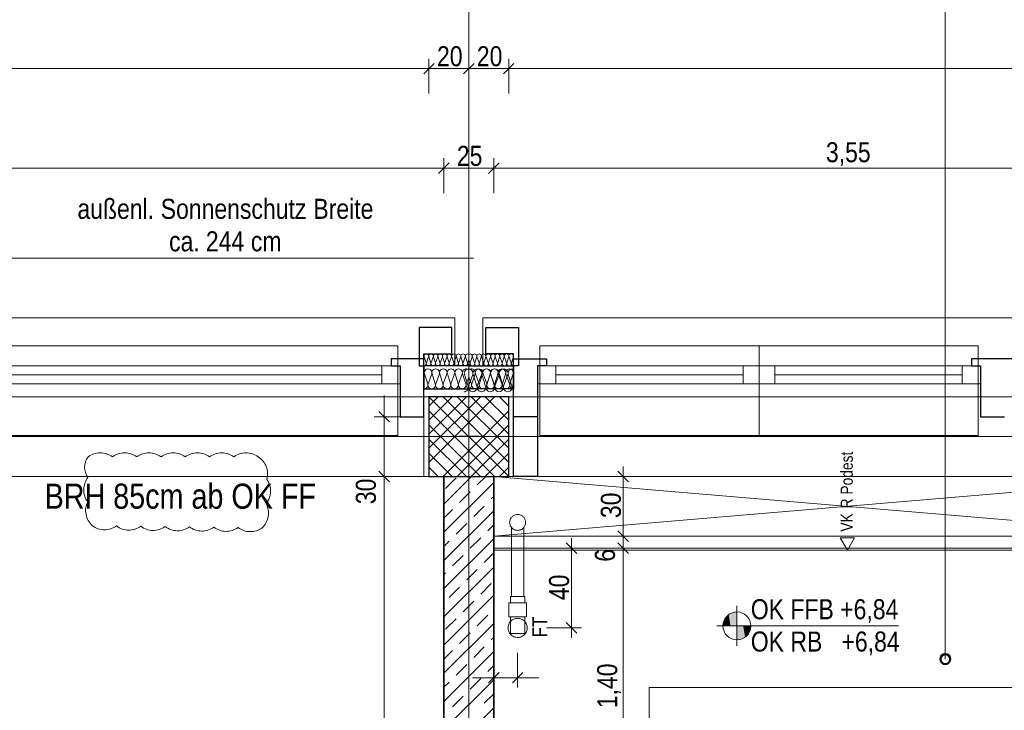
# Model space of a CAD drawing. Extents: x -420 to 300, y 62 to 1112.
# Tile 245 of 256: x -195 to -97, y 972 to 1041. Entities that reach past the tile are written whole.
import ezdxf
from ezdxf.lldxf.tags import DXFTag

# ---------------------------------------------------------------- set-up
doc = ezdxf.new("R2010")
doc.units = 0
doc.layers.get('0').update_dxf_attribs({"lineweight": 13})
for name, color, linetype, lineweight, true_color in [('30 -33 Aussenwände- 3 Aussenstützen', 7, 'Continuous', 50, 0x0000dd), ('30 -33 Aussenwände- 7 Fassade_ Elemente', 7, 'Continuous', 9, 0x00aacc), ('30 -34 Innenwände- 1 tragend', 7, 'Continuous', 13, 0xdd0806), ('30 -35 Decken- 1 Konstruktion-Träger- Stahlbeton', 7, 'Continuous', 13, 0x33aa00), ('30 -35 Decken- 2.1 Treppen Innen 2D', 7, 'Continuous', 9, 0x599559), ('40 -47 Nutzungspez. Anlagen -4 Feuerlöschanlagen', 7, 'Continuous', 9, 0xff7fff), ('70 -75 Raumstempel-2 Verweislinie', 3, 'Continuous', 9, 0x00ff00), ('70 -76 Bemaßung- 2 Allgemein', 9, 'Continuous', 5, 0x808080), ('70 -77 Revision- 2 Wolken', 7, 'Continuous', 18, 0x944cff)]:
    doc.layers.add(name, color=color, linetype=linetype, lineweight=lineweight, true_color=true_color)
for name, color, linetype, lineweight in [('30 -33 Aussenwände- 8 Sonnenschutz', 7, 'Continuous', 9), ('70 -71 Achsen- 1 Gebäudeachsen', 7, 'STRICHPUNKT2-A06CPUWML0', 18), ('70 -72 Beschriftung- 5 Höhenkoten-A06CPUWJL0', 7, 'Continuous', 15)]:
    doc.layers.add(name, color=color, linetype=linetype, lineweight=lineweight)
doc.styles.get("Standard").update_dxf_attribs({"font": 'ARIALN.TTF'})
tags = doc.linetypes.add('grob-A06CPUWHL0', pattern=[14, 3, -8, 3]).pattern_tags.tags
tags[8:9] = [DXFTag(74, 4), DXFTag(75, 0), DXFTag(340, '0'), DXFTag(46, 0.0), DXFTag(50, 0.0), DXFTag(44, 0.0), DXFTag(45, 0.0)]
tags[6:7] = [DXFTag(74, 4), DXFTag(75, 0), DXFTag(340, '0'), DXFTag(46, 0.0), DXFTag(50, 0.0), DXFTag(44, 0.0), DXFTag(45, 0.0)]
tags[4:5] = [DXFTag(74, 4), DXFTag(75, 0), DXFTag(340, '0'), DXFTag(46, 0.0), DXFTag(50, 0.0), DXFTag(44, 0.0), DXFTag(45, 0.0)]
tags = doc.linetypes.add('STRICHPUNKT2-A06CPUWML0', pattern=[12.7, 6.35, -3.175, 0, -3.175]).pattern_tags.tags
tags[10:11] = [DXFTag(74, 4), DXFTag(75, 0), DXFTag(340, '0'), DXFTag(46, 0.0), DXFTag(50, 0.0), DXFTag(44, 0.0), DXFTag(45, 0.0)]
tags[8:9] = [DXFTag(74, 4), DXFTag(75, 0), DXFTag(340, '0'), DXFTag(46, 0.0), DXFTag(50, 0.0), DXFTag(44, 0.0), DXFTag(45, 0.0)]
tags[6:7] = [DXFTag(74, 4), DXFTag(75, 0), DXFTag(340, '0'), DXFTag(46, 0.0), DXFTag(50, 0.0), DXFTag(44, 0.0), DXFTag(45, 0.0)]
tags[4:5] = [DXFTag(74, 4), DXFTag(75, 0), DXFTag(340, '0'), DXFTag(46, 0.0), DXFTag(50, 0.0), DXFTag(44, 0.0), DXFTag(45, 0.0)]

# ---------------------------------------------------------------- blocks, each defined once
blk = doc.blocks.new('Referenz-A06CPUWNL0', base_point=(-395.238, 76.953))
at = {"layer": '30 -33 Aussenwände- 3 Aussenstützen', "color": 0, "lineweight": 9}
for p, q in [((-154.298, 1003.453), (-146.298, 995.453)), ((-147.712, 1003.453), (-154.298, 996.868)), ((-149.126, 1003.453), (-154.298, 998.282)), ((-150.54, 1003.453), (-154.298, 999.696)), ((-151.955, 1003.453), (-154.298, 1001.11)), ((-153.369, 1003.453), (-154.298, 1002.524)), ((-152.884, 1003.453), (-146.298, 996.868)), ((-151.469, 1003.453), (-146.298, 998.282)), ((-150.055, 1003.453), (-146.298, 999.696)), ((-148.641, 1003.453), (-146.298, 1001.11)), ((-147.227, 1003.453), (-146.298, 1002.524)), ((-154.298, 1002.039), (-147.712, 995.453)), ((-146.298, 1002.039), (-152.884, 995.453)), ((-154.298, 1000.625), (-149.126, 995.453)), ((-146.298, 1000.625), (-151.469, 995.453)), ((-150.298, 1000.453), (-150.298, 998.453)), ((-151.298, 999.453), (-149.298, 999.453)), ((-154.298, 999.211), (-150.54, 995.453)), ((-146.298, 999.211), (-150.055, 995.453)), ((-154.298, 997.797), (-151.955, 995.453)), ((-146.298, 997.797), (-148.641, 995.453)), ((-154.298, 996.382), (-153.369, 995.453)), ((-146.298, 996.382), (-147.227, 995.453))]:
    blk.add_line(p, q, dxfattribs=at)
at = {"layer": '30 -33 Aussenwände- 3 Aussenstützen', "color": 0, "linetype": 'Continuous', "lineweight": 25, "ltscale": 0.25}
for p, q in [((-146.298, 1003.453), (-154.298, 1003.453)), ((-154.298, 1003.453), (-154.298, 995.453)), ((-146.298, 995.453), (-146.298, 1003.453)), ((-154.298, 995.453), (-146.298, 995.453))]:
    blk.add_line(p, q, dxfattribs=at)
at = {"layer": '30 -33 Aussenwände- 7 Fassade_ Elemente', "color": 0, "linetype": 'Continuous', "ltscale": 0.13}
for p, q in [((-151.698, 1011.393), (-300.898, 1011.393)), ((-151.698, 1006.553), (-151.698, 1011.393)), ((0.302, 1011.393), (-148.898, 1011.393)), ((-148.898, 1011.393), (-148.898, 1006.553)), ((-154.576, 1006.854), (-154.768, 1007.454)), ((-154.331, 1007.453), (-154.553, 1006.854)), ((-154.116, 1006.853), (-154.309, 1007.453)), ((-153.871, 1007.453), (-154.094, 1006.853)), ((-153.657, 1006.853), (-153.849, 1007.453)), ((-153.412, 1007.453), (-153.634, 1006.853)), ((-153.197, 1006.852), (-153.389, 1007.453)), ((-152.952, 1007.452), (-153.174, 1006.852)), ((-152.737, 1006.852), (-152.93, 1007.452)), ((-152.493, 1007.452), (-152.715, 1006.852)), ((-152.278, 1006.852), (-152.47, 1007.452)), ((-152.033, 1007.452), (-152.255, 1006.852)), ((-151.818, 1006.851), (-152.01, 1007.452)), ((-151.573, 1007.451), (-151.796, 1006.851)), ((-151.358, 1006.851), (-151.551, 1007.451)), ((-151.114, 1007.451), (-151.336, 1006.851)), ((-150.899, 1006.851), (-151.091, 1007.451)), ((-150.654, 1007.451), (-150.876, 1006.851)), ((-150.439, 1006.85), (-150.632, 1007.451)), ((-150.156, 1006.85), (-149.964, 1007.451)), ((-149.941, 1007.451), (-149.719, 1006.851)), ((-149.697, 1006.851), (-149.504, 1007.451)), ((-149.482, 1007.451), (-149.259, 1006.851)), ((-149.237, 1006.851), (-149.045, 1007.451)), ((-149.022, 1007.451), (-148.8, 1006.851)), ((-148.777, 1006.851), (-148.585, 1007.452)), ((-148.562, 1007.452), (-148.34, 1006.852)), ((-148.318, 1006.852), (-148.125, 1007.452)), ((-148.103, 1007.452), (-147.881, 1006.852)), ((-147.858, 1006.852), (-147.666, 1007.452)), ((-147.643, 1007.452), (-147.421, 1006.852)), ((-147.398, 1006.852), (-147.206, 1007.453)), ((-147.184, 1007.453), (-146.961, 1006.853)), ((-146.939, 1006.853), (-146.746, 1007.453)), ((-146.724, 1007.453), (-146.502, 1006.853)), ((-146.479, 1006.853), (-146.287, 1007.453)), ((-146.264, 1007.453), (-146.042, 1006.854)), ((-146.02, 1006.854), (-145.827, 1007.454)), ((-201.664, 1006.553), (-157.198, 1006.553)), ((-157.198, 1006.553), (-157.198, 1004.753)), ((-154.798, 995.453), (-154.798, 1006.553)), ((-154.798, 1006.553), (-151.698, 1006.553)), ((-150.417, 1006.85), (-150.297, 1007.172)), ((-150.179, 1006.85), (-150.298, 1007.172)), ((-148.898, 1006.553), (-145.798, 1006.553)), ((-145.798, 1006.553), (-145.798, 995.453)), ((-143.398, 1006.553), (-121.164, 1006.553)), ((-143.398, 1004.753), (-143.398, 1006.553)), ((-121.164, 1006.553), (-98.931, 1006.553)), ((-121.164, 1004.753), (-121.164, 1006.553)), ((-98.931, 1006.553), (-98.931, 1004.753)), ((-154.428, 1004.753), (-154.75, 1005.753)), ((-154.021, 1005.753), (-154.391, 1004.753)), ((-153.662, 1004.753), (-153.983, 1005.753)), ((-153.255, 1005.753), (-153.625, 1004.753)), ((-152.896, 1004.753), (-153.217, 1005.753)), ((-152.489, 1005.753), (-152.859, 1004.753)), ((-152.13, 1004.753), (-152.451, 1005.753)), ((-151.723, 1005.753), (-152.092, 1004.753)), ((-151.364, 1004.753), (-151.685, 1005.753)), ((-150.957, 1005.753), (-151.326, 1004.753)), ((-150.598, 1004.753), (-150.919, 1005.753)), ((-150.373, 1004.528), (-150.742, 1005.678)), ((-150.56, 1004.753), (-150.298, 1005.464)), ((-149.904, 1005.678), (-150.33, 1004.528)), ((-150.035, 1004.753), (-150.298, 1005.464)), ((-149.998, 1004.753), (-149.676, 1005.753)), ((-149.492, 1004.528), (-149.861, 1005.678)), ((-149.639, 1005.753), (-149.269, 1004.753)), ((-149.023, 1005.678), (-149.449, 1004.528)), ((-149.232, 1004.753), (-148.91, 1005.753)), ((-148.611, 1004.528), (-148.98, 1005.678)), ((-148.873, 1005.753), (-148.503, 1004.753)), ((-148.143, 1005.678), (-148.568, 1004.528)), ((-148.465, 1004.753), (-148.144, 1005.753)), ((-148.107, 1005.753), (-147.737, 1004.753)), ((-147.73, 1004.528), (-148.099, 1005.678)), ((-147.699, 1004.753), (-147.378, 1005.753)), ((-147.262, 1005.678), (-147.687, 1004.528)), ((-147.341, 1005.753), (-146.971, 1004.753)), ((-146.849, 1004.528), (-147.218, 1005.678)), ((-146.933, 1004.753), (-146.612, 1005.753)), ((-146.381, 1005.678), (-146.806, 1004.528)), ((-146.575, 1005.753), (-146.205, 1004.753)), ((-145.968, 1004.528), (-146.337, 1005.678)), ((-146.167, 1004.753), (-145.846, 1005.753)), ((-157.198, 1004.753), (-201.664, 1004.753)), ((-145.925, 1004.528), (-145.798, 1004.872)), ((-121.164, 1004.753), (-143.398, 1004.753)), ((-98.931, 1004.753), (-121.164, 1004.753)), ((-150.298, 1000.453), (-150.298, 998.453)), ((-150.298, 1000.453), (-150.298, 998.453)), ((-149.298, 999.453), (-151.298, 999.453)), ((-204.064, 995.453), (-154.798, 995.453)), ((-145.798, 995.453), (-2.798, 995.453))]:
    blk.add_line(p, q, dxfattribs=at)
at = {"layer": '30 -33 Aussenwände- 7 Fassade_ Elemente', "color": 0, "linetype": 'Continuous', "lineweight": 25, "ltscale": 0.25}
for p, q in [((-151.998, 1010.393), (-155.298, 1010.393)), ((-155.298, 1010.393), (-155.298, 1006.553)), ((-151.998, 1007.753), (-151.998, 1010.393)), ((-148.598, 1007.753), (-148.598, 1010.393)), ((-148.598, 1010.393), (-145.298, 1010.393)), ((-145.298, 1010.393), (-145.298, 1006.553)), ((-158.098, 1007.253), (-158.098, 1006.553)), ((-154.798, 1007.253), (-158.098, 1007.253)), ((-154.798, 1006.553), (-154.798, 1007.753)), ((-154.798, 1007.753), (-151.998, 1007.753)), ((-154.798, 1001.453), (-154.798, 1007.253)), ((-145.798, 1007.753), (-148.598, 1007.753)), ((-145.798, 1006.553), (-145.798, 1007.753)), ((-145.798, 1001.453), (-145.798, 1007.253)), ((-145.798, 1007.253), (-142.498, 1007.253)), ((-142.498, 1007.253), (-142.498, 1006.553)), ((-99.831, 1007.253), (-99.831, 1006.553)), ((-95.631, 1007.253), (-99.831, 1007.253)), ((-158.098, 1006.553), (-157.198, 1006.553)), ((-157.198, 1006.553), (-157.198, 1001.453)), ((-155.298, 1006.553), (-154.798, 1006.553)), ((-150.298, 1006.553), (-154.798, 1006.553)), ((-154.798, 1006.553), (-154.798, 1004.253)), ((-150.298, 1006.553), (-145.798, 1006.553)), ((-145.298, 1006.553), (-145.798, 1006.553)), ((-145.798, 1006.553), (-145.798, 1004.253)), ((-142.498, 1006.553), (-143.398, 1006.553)), ((-143.398, 1006.553), (-143.398, 1001.453)), ((-99.831, 1006.553), (-98.931, 1006.553)), ((-98.931, 1006.553), (-98.931, 1001.453)), ((-154.798, 1004.253), (-150.298, 1004.253)), ((-145.798, 1004.253), (-150.298, 1004.253)), ((-157.198, 1001.453), (-154.798, 1001.453)), ((-143.398, 1001.453), (-145.798, 1001.453)), ((-145.798, 995.453), (-145.798, 1001.453)), ((-143.398, 1001.453), (-143.398, 995.453)), ((-98.931, 1001.453), (-96.531, 1001.453)), ((-149.298, 999.453), (-151.298, 999.453)), ((-143.398, 995.453), (-145.798, 995.453))]:
    blk.add_line(p, q, dxfattribs=at)
at = {"layer": '30 -33 Aussenwände- 7 Fassade_ Elemente', "color": 0}
for p, q in [((-201.431, 1008.553), (-157.431, 1008.553)), ((-157.431, 1008.553), (-157.431, 1006.553)), ((-143.165, 1006.553), (-143.165, 1008.553)), ((-143.165, 1008.553), (-121.165, 1008.553)), ((-121.165, 1006.553), (-121.165, 1008.553)), ((-121.165, 1008.553), (-99.165, 1008.553)), ((-99.165, 1008.553), (-99.165, 1006.553)), ((-199.831, 1006.553), (-159.031, 1006.553)), ((-159.031, 1006.553), (-159.031, 1004.753)), ((-157.431, 1006.553), (-159.031, 1006.553)), ((-157.431, 1004.753), (-157.431, 1006.553)), ((-143.165, 1006.553), (-141.565, 1006.553)), ((-143.165, 1004.753), (-143.165, 1006.553)), ((-141.565, 1006.553), (-122.765, 1006.553)), ((-141.565, 1004.753), (-141.565, 1006.553)), ((-122.765, 1006.553), (-122.765, 1004.753)), ((-121.165, 1006.553), (-122.765, 1006.553)), ((-121.165, 1006.553), (-119.565, 1006.553)), ((-121.165, 1004.753), (-121.165, 1006.553)), ((-119.565, 1006.553), (-100.765, 1006.553)), ((-119.565, 1004.753), (-119.565, 1006.553)), ((-100.765, 1006.553), (-100.765, 1004.753)), ((-99.165, 1006.553), (-100.765, 1006.553)), ((-99.165, 1004.753), (-99.165, 1006.553)), ((-159.031, 1005.653), (-199.831, 1005.653)), ((-122.765, 1005.653), (-141.565, 1005.653)), ((-100.765, 1005.653), (-119.565, 1005.653)), ((-159.031, 1004.753), (-199.831, 1004.753)), ((-159.031, 1004.753), (-157.431, 1004.753)), ((-157.431, 999.553), (-157.431, 1004.753)), ((-143.165, 1004.753), (-143.165, 999.553)), ((-141.565, 1004.753), (-143.165, 1004.753)), ((-122.765, 1004.753), (-141.565, 1004.753)), ((-122.765, 1004.753), (-121.165, 1004.753)), ((-121.165, 1004.753), (-121.165, 999.553)), ((-119.565, 1004.753), (-121.165, 1004.753)), ((-100.765, 1004.753), (-119.565, 1004.753)), ((-100.765, 1004.753), (-99.165, 1004.753)), ((-99.165, 999.553), (-99.165, 1004.753)), ((-201.431, 999.553), (-157.431, 999.553)), ((-143.165, 999.553), (-121.165, 999.553)), ((-121.165, 999.553), (-99.165, 999.553))]:
    blk.add_line(p, q, dxfattribs=at)
at = {"layer": '30 -33 Aussenwände- 7 Fassade_ Elemente', "color": 0, "linetype": 'Continuous', "lineweight": 18, "ltscale": 0.18}
for p, q in [((-159.031, 1006.553), (-157.198, 1006.553)), ((-159.031, 1004.753), (-159.031, 1006.553)), ((-157.198, 1006.553), (-157.198, 1004.753)), ((-143.398, 1006.553), (-141.564, 1006.553)), ((-143.398, 1004.753), (-143.398, 1006.553)), ((-141.564, 1006.553), (-141.564, 1004.753)), ((-122.764, 1006.553), (-121.164, 1006.553)), ((-122.764, 1004.753), (-122.764, 1006.553)), ((-121.164, 1006.553), (-119.564, 1006.553)), ((-121.164, 1004.753), (-121.164, 1006.553)), ((-119.564, 1006.553), (-119.564, 1004.753)), ((-100.764, 1006.553), (-98.931, 1006.553)), ((-100.764, 1004.753), (-100.764, 1006.553)), ((-98.931, 1006.553), (-98.931, 1004.753)), ((-199.831, 1005.653), (-159.031, 1005.653)), ((-141.564, 1005.653), (-122.764, 1005.653)), ((-119.564, 1005.653), (-100.764, 1005.653)), ((-157.198, 1004.753), (-159.031, 1004.753)), ((-141.564, 1004.753), (-143.398, 1004.753)), ((-121.164, 1004.753), (-122.764, 1004.753)), ((-119.564, 1004.753), (-121.164, 1004.753)), ((-98.931, 1004.753), (-100.764, 1004.753))]:
    blk.add_line(p, q, dxfattribs=at)
at = {"layer": '30 -33 Aussenwände- 7 Fassade_ Elemente', "color": 0, "linetype": 'Continuous', "ltscale": 0.13}
for centre, major_axis, end_param in [((-154.55, 1007.524), (0.219, -0.071), 3.765224), ((-154.09, 1007.524), (0.219, -0.071), 3.765224), ((-153.63, 1007.523), (0.219, -0.071), 3.765224), ((-153.171, 1007.523), (0.219, -0.071), 3.765224), ((-152.711, 1007.523), (0.219, -0.071), 3.765224), ((-152.251, 1007.522), (0.219, -0.071), 3.765224), ((-151.792, 1007.522), (0.219, -0.071), 3.765224), ((-151.332, 1007.522), (0.219, -0.071), 3.765224), ((-151.332, 1007.522), (-0.135, 0.186), 1.255075), ((-151.332, 1007.522), (0.135, 0.186), 1.255075), ((-151.332, 1007.522), (0.219, -0.071), 1.255075), ((-150.873, 1007.521), (0.219, -0.071), 3.765224), ((-150.873, 1007.521), (-0.135, 0.186), 1.255075), ((-150.873, 1007.521), (0.135, 0.186), 1.255075), ((-150.873, 1007.521), (0.219, -0.071), 1.255075), ((-150.413, 1007.521), (0.116, 0.198), 2.411197), ((-150.183, 1007.521), (0.219, -0.07), 2.411197), ((-149.723, 1007.521), (0.219, -0.07), 3.765224), ((-149.723, 1007.521), (-0.135, 0.186), 1.255075), ((-149.723, 1007.521), (0.135, 0.186), 1.255075), ((-149.723, 1007.521), (0.219, -0.07), 1.255075), ((-149.263, 1007.522), (0.219, -0.07), 3.765224), ((-149.263, 1007.522), (-0.135, 0.186), 1.255075), ((-149.263, 1007.522), (0.135, 0.186), 1.255075), ((-149.263, 1007.522), (0.219, -0.07), 1.255075), ((-148.804, 1007.522), (0.219, -0.07), 3.765224), ((-148.344, 1007.522), (0.219, -0.07), 3.765224), ((-147.884, 1007.523), (0.219, -0.07), 3.765224), ((-147.425, 1007.523), (0.219, -0.07), 3.765224), ((-146.965, 1007.523), (0.219, -0.07), 3.765224), ((-146.505, 1007.524), (0.219, -0.07), 3.765224), ((-146.046, 1007.524), (0.219, -0.07), 3.765224), ((-154.385, 1005.871), (0.364, -0.117), 3.765224), ((-154.795, 1006.783), (-0.003, -0.23), 1.896254), ((-154.335, 1006.783), (-0.219, 0.071), 3.764652), ((-153.875, 1006.783), (-0.219, 0.071), 3.764652), ((-153.619, 1005.871), (0.364, -0.117), 3.765224), ((-153.416, 1006.782), (-0.219, 0.071), 3.764652), ((-152.853, 1005.871), (0.364, -0.117), 3.765224), ((-152.956, 1006.782), (-0.219, 0.071), 3.764652), ((-152.496, 1006.782), (-0.219, 0.071), 3.764652), ((-152.087, 1005.871), (0.364, -0.117), 3.765224), ((-152.087, 1005.871), (0.225, 0.31), 1.255075), ((-152.037, 1006.781), (-0.219, 0.071), 3.764652), ((-151.577, 1006.781), (-0.219, 0.071), 3.764652), ((-151.577, 1006.781), (-0.219, 0.071), 1.254884), ((-151.321, 1005.871), (0.364, -0.117), 3.765224), ((-151.577, 1006.781), (-0.135, -0.186), 1.254884), ((-151.321, 1005.871), (0.225, 0.31), 1.255075), ((-151.577, 1006.781), (0.135, -0.186), 1.254884), ((-151.117, 1006.781), (-0.219, 0.071), 3.764652), ((-151.117, 1006.781), (-0.219, 0.071), 1.254884), ((-151.117, 1006.781), (-0.135, -0.186), 1.254884), ((-151.117, 1006.781), (0.135, -0.186), 1.254884), ((-150.555, 1005.871), (0.257, 0.283), 2.619647), ((-150.658, 1006.78), (-0.219, 0.071), 1.254884), ((-150.323, 1005.813), (0.419, -0.135), 3.765224), ((-150.658, 1006.78), (-0.135, -0.186), 1.254884), ((-150.658, 1006.78), (0.135, -0.186), 1.254884), ((-150.198, 1006.78), (-0.219, 0.071), 1.434048), ((-150.397, 1006.78), (0.1, -0.207), 1.434048), ((-150.04, 1005.871), (0.364, -0.117), 2.619647), ((-149.938, 1006.78), (-0.219, 0.07), 1.254884), ((-149.938, 1006.78), (-0.135, -0.186), 1.254884), ((-149.442, 1005.813), (0.419, -0.135), 3.765224), ((-149.938, 1006.78), (0.135, -0.186), 1.254884), ((-149.478, 1006.781), (-0.219, 0.07), 3.764652), ((-149.478, 1006.781), (-0.219, 0.07), 1.254884), ((-149.274, 1005.871), (0.364, -0.117), 3.765224), ((-149.478, 1006.781), (-0.135, -0.186), 1.254884), ((-149.274, 1005.871), (0.225, 0.31), 1.255075), ((-149.478, 1006.781), (0.135, -0.186), 1.254884), ((-149.018, 1006.781), (-0.219, 0.07), 3.764652), ((-149.018, 1006.781), (-0.219, 0.07), 1.254884), ((-149.018, 1006.781), (-0.135, -0.186), 1.254884), ((-148.561, 1005.813), (0.419, -0.135), 3.765224), ((-148.508, 1005.871), (0.364, -0.117), 3.765224), ((-149.018, 1006.781), (0.135, -0.186), 1.254884), ((-148.559, 1006.781), (-0.219, 0.07), 3.764652), ((-148.508, 1005.871), (0.225, 0.31), 1.255075), ((-148.099, 1006.782), (-0.219, 0.07), 3.764652), ((-147.68, 1005.813), (0.419, -0.135), 3.765224), ((-147.742, 1005.871), (0.364, -0.117), 3.765224), ((-147.68, 1005.813), (0.258, 0.356), 1.255075), ((-147.639, 1006.782), (-0.219, 0.07), 3.764652), ((-147.18, 1006.782), (-0.219, 0.07), 3.764652), ((-146.976, 1005.871), (0.364, -0.117), 3.765224), ((-146.8, 1005.813), (0.419, -0.135), 3.765224), ((-146.8, 1005.813), (0.258, 0.356), 1.255075), ((-146.72, 1006.783), (-0.219, 0.07), 3.764652), ((-146.21, 1005.871), (0.364, -0.117), 3.765224), ((-146.261, 1006.783), (-0.219, 0.07), 3.764652), ((-145.919, 1005.813), (0.121, 0.423), 2.160679), ((-145.801, 1006.783), (-0.219, 0.07), 1.896254), ((-152.087, 1005.871), (-0.225, 0.31), 1.255075), ((-152.087, 1005.871), (0.364, -0.117), 1.255075), ((-151.321, 1005.871), (-0.225, 0.31), 1.255075), ((-151.321, 1005.871), (0.364, -0.117), 1.255075), ((-149.274, 1005.871), (-0.225, 0.31), 1.255075), ((-149.274, 1005.871), (0.364, -0.117), 1.255075), ((-148.508, 1005.871), (-0.225, 0.31), 1.255075), ((-148.508, 1005.871), (0.364, -0.117), 1.255075), ((-147.68, 1005.813), (-0.258, 0.356), 1.255075), ((-147.68, 1005.813), (0.419, -0.135), 1.255075), ((-146.8, 1005.813), (-0.258, 0.356), 1.255075), ((-146.8, 1005.813), (0.419, -0.135), 1.255075), ((-154.792, 1004.636), (-0.005, -0.383), 1.896254), ((-154.026, 1004.636), (-0.364, 0.117), 3.764652), ((-153.26, 1004.636), (-0.364, 0.117), 3.764652), ((-152.494, 1004.636), (-0.364, 0.117), 3.764652), ((-152.494, 1004.636), (-0.364, 0.117), 1.254884), ((-152.494, 1004.636), (-0.225, -0.31), 1.254884), ((-152.494, 1004.636), (0.225, -0.31), 1.254884), ((-151.728, 1004.636), (-0.364, 0.117), 3.764652), ((-151.728, 1004.636), (-0.364, 0.117), 1.254884), ((-151.728, 1004.636), (-0.225, -0.31), 1.254884), ((-151.728, 1004.636), (0.225, -0.31), 1.254884), ((-150.962, 1004.636), (-0.364, 0.117), 1.254884), ((-150.962, 1004.636), (-0.225, -0.31), 1.254884), ((-150.792, 1004.394), (-0.006, -0.44), 1.896254), ((-150.962, 1004.636), (0.225, -0.31), 1.254884), ((-150.196, 1004.636), (-0.364, 0.117), 1.613483), ((-149.911, 1004.394), (-0.419, 0.135), 3.764652), ((-150.399, 1004.636), (0.102, -0.369), 1.613483), ((-149.633, 1004.636), (-0.364, 0.117), 1.254884), ((-149.633, 1004.636), (-0.225, -0.31), 1.254884), ((-149.03, 1004.394), (-0.419, 0.135), 3.764652), ((-149.633, 1004.636), (0.225, -0.31), 1.254884), ((-148.867, 1004.636), (-0.364, 0.117), 3.764652), ((-148.867, 1004.636), (-0.364, 0.117), 1.254884), ((-148.867, 1004.636), (-0.225, -0.31), 1.254884), ((-148.867, 1004.636), (0.225, -0.31), 1.254884), ((-148.149, 1004.394), (-0.419, 0.135), 3.764652), ((-148.149, 1004.394), (-0.419, 0.135), 1.254884), ((-148.101, 1004.636), (-0.364, 0.117), 3.764652), ((-148.101, 1004.636), (-0.364, 0.117), 1.254884), ((-148.101, 1004.636), (-0.225, -0.31), 1.254884), ((-148.149, 1004.394), (0.258, -0.356), 1.254884), ((-148.101, 1004.636), (0.225, -0.31), 1.254884), ((-147.335, 1004.636), (-0.364, 0.117), 3.764652), ((-147.268, 1004.394), (-0.419, 0.135), 3.764652), ((-147.268, 1004.394), (-0.419, 0.135), 1.254884), ((-147.268, 1004.394), (0.258, -0.356), 1.254884), ((-146.569, 1004.636), (-0.364, 0.117), 3.764652), ((-146.387, 1004.394), (-0.419, 0.135), 1.254884), ((-145.803, 1004.636), (-0.364, 0.117), 1.896254), ((-146.387, 1004.394), (0.258, -0.356), 1.254884), ((-145.506, 1004.394), (-0.419, 0.135), 1.157172), ((-148.149, 1004.394), (-0.258, -0.356), 1.254884), ((-147.268, 1004.394), (-0.258, -0.356), 1.254884), ((-146.387, 1004.394), (-0.258, -0.356), 1.254884)]:
    blk.add_ellipse(centre, major_axis=major_axis, ratio=1, start_param=0, end_param=end_param, dxfattribs=at)
at = {"layer": '30 -33 Aussenwände- 8 Sonnenschutz', "color": 0, "linetype": 'Continuous', "ltscale": 0.13}
blk.add_line((-149.818, 1017.36), (-196.818, 1017.36), dxfattribs=at)
at = {"layer": '30 -34 Innenwände- 1 tragend', "color": 0, "lineweight": 9}
for p, q in [((-152.798, 992.675), (-150.019, 995.453)), ((-152.798, 992.675), (-150.019, 995.453)), ((-149.453, 994.606), (-148.605, 995.453)), ((-149.453, 994.606), (-148.605, 995.453)), ((-152.798, 989.847), (-147.798, 994.847)), ((-152.798, 989.847), (-147.798, 994.847)), ((-152.635, 994.252), (-151.574, 995.313)), ((-152.635, 994.252), (-151.574, 995.313)), ((-151.221, 992.838), (-150.16, 993.899)), ((-151.221, 992.838), (-150.16, 993.899)), ((-148.039, 993.191), (-147.798, 993.432)), ((-148.039, 993.191), (-147.798, 993.432)), ((-149.806, 991.424), (-148.746, 992.484)), ((-149.806, 991.424), (-148.746, 992.484)), ((-152.798, 991.261), (-151.928, 992.131)), ((-152.798, 991.261), (-151.928, 992.131)), ((-152.798, 987.018), (-147.798, 992.018)), ((-152.798, 987.018), (-147.798, 992.018)), ((-151.574, 989.656), (-150.514, 990.717)), ((-151.574, 989.656), (-150.514, 990.717)), ((-148.392, 990.009), (-147.798, 990.604)), ((-148.392, 990.009), (-147.798, 990.604)), ((-152.798, 984.19), (-147.798, 989.19)), ((-152.798, 984.19), (-147.798, 989.19)), ((-152.798, 988.432), (-152.281, 988.949)), ((-152.798, 988.432), (-152.281, 988.949)), ((-150.16, 988.242), (-149.099, 989.302)), ((-150.16, 988.242), (-149.099, 989.302)), ((-151.928, 986.474), (-150.867, 987.535)), ((-151.928, 986.474), (-150.867, 987.535)), ((-148.746, 986.827), (-147.798, 987.776)), ((-148.746, 986.827), (-147.798, 987.776)), ((-152.798, 981.361), (-147.798, 986.361)), ((-152.798, 981.361), (-147.798, 986.361)), ((-152.798, 985.604), (-152.635, 985.767)), ((-152.798, 985.604), (-152.635, 985.767)), ((-150.514, 985.06), (-149.453, 986.12)), ((-150.514, 985.06), (-149.453, 986.12)), ((-149.099, 983.645), (-148.039, 984.706)), ((-149.099, 983.645), (-148.039, 984.706)), ((-152.798, 978.533), (-147.798, 983.533)), ((-152.798, 978.533), (-147.798, 983.533)), ((-152.281, 983.292), (-151.221, 984.353)), ((-152.281, 983.292), (-151.221, 984.353)), ((-150.867, 981.878), (-149.806, 982.938)), ((-150.867, 981.878), (-149.806, 982.938)), ((-149.453, 980.464), (-148.392, 981.524)), ((-149.453, 980.464), (-148.392, 981.524)), ((-152.798, 975.705), (-147.798, 980.705)), ((-152.798, 975.705), (-147.798, 980.705)), ((-152.635, 980.11), (-151.574, 981.171)), ((-152.635, 980.11), (-151.574, 981.171)), ((-151.221, 978.696), (-150.16, 979.756)), ((-151.221, 978.696), (-150.16, 979.756)), ((-148.039, 979.049), (-147.798, 979.29)), ((-148.039, 979.049), (-147.798, 979.29)), ((-152.798, 977.119), (-151.928, 977.989)), ((-152.798, 977.119), (-151.928, 977.989)), ((-152.798, 972.876), (-147.798, 977.876)), ((-152.798, 972.876), (-147.798, 977.876)), ((-149.806, 977.282), (-148.746, 978.342)), ((-149.806, 977.282), (-148.746, 978.342)), ((-151.574, 975.514), (-150.514, 976.574)), ((-151.574, 975.514), (-150.514, 976.574)), ((-148.392, 975.867), (-147.798, 976.462)), ((-148.392, 975.867), (-147.798, 976.462)), ((-152.798, 970.048), (-147.798, 975.048)), ((-152.798, 970.048), (-147.798, 975.048)), ((-152.798, 974.29), (-152.281, 974.807)), ((-152.798, 974.29), (-152.281, 974.807)), ((-150.16, 974.1), (-149.099, 975.16)), ((-150.16, 974.1), (-149.099, 975.16)), ((-148.746, 972.685), (-147.798, 973.633)), ((-148.746, 972.685), (-147.798, 973.633)), ((-151.928, 972.332), (-150.867, 973.392)), ((-151.928, 972.332), (-150.867, 973.392)), ((-152.798, 967.219), (-147.798, 972.219)), ((-152.798, 967.219), (-147.798, 972.219))]:
    blk.add_line(p, q, dxfattribs=at)
at = {"layer": '30 -34 Innenwände- 1 tragend', "color": 0, "lineweight": 35}
for p, q in [((-152.798, 995.453), (-152.798, 838.453)), ((-147.798, 995.453), (-147.798, 838.453))]:
    blk.add_line(p, q, dxfattribs=at)
at = {"layer": '30 -34 Innenwände- 1 tragend', "color": 0, "linetype": 'Continuous', "lineweight": -2, "ltscale": 0.13}
for p, q in [((-152.798, 995.453), (-152.798, 838.453)), ((-152.798, 995.453), (-147.798, 995.453)), ((-147.798, 995.453), (-147.798, 838.453))]:
    blk.add_line(p, q, dxfattribs=at)
at = {"layer": '30 -35 Decken- 1 Konstruktion-Träger- Stahlbeton', "color": 0, "linetype": 'grob-A06CPUWHL0', "lineweight": -2, "ltscale": 0.13}
for p, q in [((-2.298, 1003.453), (-298.298, 1003.453)), ((-2.298, 995.453), (-298.298, 995.453))]:
    blk.add_line(p, q, dxfattribs=at)
at = {"layer": '30 -35 Decken- 2.1 Treppen Innen 2D', "color": 0, "linetype": 'Continuous', "ltscale": 0.13}
for p, q in [((-147.798, 989.453), (-76.798, 995.453)), ((-76.798, 989.453), (-147.798, 995.453)), ((-147.798, 988.253), (-147.798, 989.453)), ((-147.798, 989.453), (-76.798, 989.453)), ((-113.01, 989.288), (-112.298, 988.053)), ((-111.585, 989.288), (-113.01, 989.288)), ((-112.298, 988.053), (-111.585, 989.288)), ((-76.798, 988.253), (-147.798, 988.253)), ((-76.798, 988.053), (-147.798, 988.053)), ((-147.798, 988.053), (-147.798, 960.453)), ((-92.398, 974.253), (-132.198, 974.253)), ((-132.198, 974.253), (-132.198, 887.853))]:
    blk.add_line(p, q, dxfattribs=at)
at = {"layer": '30 -35 Decken- 2.1 Treppen Innen 2D', "color": 0, "linetype": 'grob-A06CPUWHL0', "ltscale": 0.13}
for p, q in [((-76.798, 988.053), (-147.798, 988.053)), ((-147.798, 988.053), (-147.798, 957.653))]:
    blk.add_line(p, q, dxfattribs=at)
at = {"layer": '40 -47 Nutzungspez. Anlagen -4 Feuerlöschanlagen', "color": 0, "linetype": 'Continuous', "ltscale": 0.13}
for p, q in [((-146.016, 991.351), (-145.963, 991.409)), ((-145.963, 991.409), (-145.905, 991.462)), ((-145.905, 991.462), (-145.842, 991.509)), ((-145.842, 991.509), (-145.775, 991.549)), ((-145.775, 991.549), (-145.704, 991.583)), ((-145.704, 991.583), (-145.63, 991.609)), ((-145.63, 991.609), (-145.554, 991.628)), ((-145.554, 991.628), (-145.476, 991.64)), ((-145.476, 991.64), (-145.398, 991.643)), ((-145.398, 991.643), (-145.319, 991.64)), ((-145.319, 991.64), (-145.242, 991.628)), ((-145.242, 991.628), (-145.165, 991.609)), ((-145.165, 991.609), (-145.092, 991.583)), ((-145.092, 991.583), (-145.021, 991.549)), ((-145.021, 991.549), (-144.953, 991.509)), ((-144.953, 991.509), (-144.89, 991.462)), ((-144.89, 991.462), (-144.832, 991.409)), ((-144.832, 991.409), (-144.779, 991.351)), ((-146.198, 990.843), (-146.194, 990.922)), ((-146.194, 990.765), (-146.198, 990.843)), ((-146.194, 990.922), (-146.182, 990.999)), ((-146.182, 990.687), (-146.194, 990.765)), ((-146.182, 990.999), (-146.163, 991.076)), ((-146.163, 990.611), (-146.182, 990.687)), ((-146.163, 991.076), (-146.137, 991.15)), ((-146.137, 990.537), (-146.163, 990.611)), ((-146.137, 991.15), (-146.103, 991.221)), ((-146.103, 990.466), (-146.137, 990.537)), ((-146.103, 991.221), (-146.063, 991.288)), ((-146.063, 990.399), (-146.103, 990.466)), ((-146.063, 991.288), (-146.016, 991.351)), ((-146.016, 990.336), (-146.063, 990.399)), ((-144.779, 991.351), (-144.733, 991.288)), ((-144.733, 990.399), (-144.779, 990.336)), ((-144.733, 991.288), (-144.692, 991.221)), ((-144.692, 990.466), (-144.733, 990.399)), ((-144.692, 991.221), (-144.659, 991.15)), ((-144.659, 990.537), (-144.692, 990.466)), ((-144.659, 991.15), (-144.632, 991.076)), ((-144.632, 990.611), (-144.659, 990.537)), ((-144.632, 991.076), (-144.613, 990.999)), ((-144.613, 990.687), (-144.632, 990.611)), ((-144.613, 990.999), (-144.602, 990.922)), ((-144.602, 990.765), (-144.613, 990.687)), ((-144.602, 990.922), (-144.598, 990.843)), ((-144.598, 990.843), (-144.602, 990.765)), ((-145.963, 990.278), (-146.016, 990.336)), ((-146.005, 990.323), (-146.005, 983.407)), ((-145.905, 990.225), (-145.963, 990.278)), ((-145.842, 990.178), (-145.905, 990.225)), ((-145.775, 990.138), (-145.842, 990.178)), ((-145.704, 990.104), (-145.775, 990.138)), ((-145.63, 990.078), (-145.704, 990.104)), ((-145.554, 990.059), (-145.63, 990.078)), ((-145.476, 990.047), (-145.554, 990.059)), ((-145.398, 990.043), (-145.476, 990.047)), ((-145.319, 990.047), (-145.398, 990.043)), ((-145.242, 990.059), (-145.319, 990.047)), ((-145.165, 990.078), (-145.242, 990.059)), ((-145.092, 990.104), (-145.165, 990.078)), ((-145.021, 990.138), (-145.092, 990.104)), ((-144.953, 990.178), (-145.021, 990.138)), ((-144.89, 990.225), (-144.953, 990.178)), ((-144.832, 990.278), (-144.89, 990.225)), ((-144.779, 990.336), (-144.832, 990.278)), ((-144.791, 983.407), (-144.791, 990.323)), ((-146.288, 981.36), (-146.288, 982.763)), ((-146.288, 982.763), (-144.508, 982.763)), ((-146.116, 982.763), (-146.116, 983.407)), ((-146.116, 983.407), (-144.68, 983.407)), ((-144.68, 982.763), (-146.116, 982.763)), ((-146.005, 983.407), (-144.791, 983.407)), ((-144.68, 983.407), (-144.68, 982.763)), ((-144.508, 982.763), (-144.508, 981.36)), ((-146.342, 980.441), (-146.319, 980.533)), ((-146.319, 980.533), (-146.287, 980.622)), ((-144.508, 981.36), (-146.288, 981.36)), ((-146.287, 980.622), (-146.246, 980.707)), ((-146.246, 980.707), (-146.198, 980.788)), ((-146.198, 980.788), (-146.142, 980.864)), ((-146.142, 980.864), (-146.078, 980.934)), ((-146.116, 979.685), (-146.116, 981.36)), ((-146.116, 981.36), (-144.68, 981.36)), ((-146.078, 980.934), (-146.008, 980.997)), ((-146.008, 980.997), (-145.932, 981.054)), ((-145.932, 981.054), (-145.851, 981.102)), ((-145.851, 981.102), (-145.766, 981.142)), ((-145.766, 981.142), (-145.677, 981.174)), ((-145.677, 981.174), (-145.585, 981.197)), ((-145.585, 981.197), (-145.492, 981.211)), ((-145.492, 981.211), (-145.398, 981.216)), ((-145.398, 981.216), (-145.303, 981.211)), ((-145.303, 981.211), (-145.21, 981.197)), ((-145.21, 981.197), (-145.118, 981.174)), ((-145.118, 981.174), (-145.029, 981.142)), ((-145.029, 981.142), (-144.944, 981.102)), ((-144.944, 981.102), (-144.863, 981.054)), ((-144.863, 981.054), (-144.787, 980.997)), ((-144.787, 980.997), (-144.717, 980.934)), ((-144.717, 980.934), (-144.654, 980.864)), ((-144.68, 981.36), (-144.68, 979.685)), ((-144.654, 980.864), (-144.598, 980.788)), ((-144.598, 980.788), (-144.549, 980.707)), ((-144.549, 980.707), (-144.509, 980.622)), ((-144.509, 980.622), (-144.477, 980.533)), ((-144.477, 980.533), (-144.454, 980.441)), ((-146.36, 980.253), (-146.355, 980.348)), ((-146.355, 980.159), (-146.36, 980.253)), ((-146.355, 980.348), (-146.342, 980.441)), ((-146.342, 980.066), (-146.355, 980.159)), ((-146.319, 979.974), (-146.342, 980.066)), ((-146.287, 979.885), (-146.319, 979.974)), ((-146.246, 979.8), (-146.287, 979.885)), ((-146.198, 979.719), (-146.246, 979.8)), ((-146.142, 979.643), (-146.198, 979.719)), ((-146.078, 979.573), (-146.142, 979.643)), ((-144.68, 979.685), (-146.116, 979.685)), ((-146.008, 979.51), (-146.078, 979.573)), ((-144.717, 979.573), (-144.787, 979.51)), ((-144.654, 979.643), (-144.717, 979.573)), ((-144.598, 979.719), (-144.654, 979.643)), ((-144.549, 979.8), (-144.598, 979.719)), ((-144.509, 979.885), (-144.549, 979.8)), ((-144.477, 979.974), (-144.509, 979.885)), ((-144.454, 980.066), (-144.477, 979.974)), ((-144.454, 980.441), (-144.44, 980.348)), ((-144.44, 980.159), (-144.454, 980.066)), ((-144.44, 980.348), (-144.435, 980.253)), ((-144.435, 980.253), (-144.44, 980.159)), ((-145.932, 979.453), (-146.008, 979.51)), ((-145.851, 979.405), (-145.932, 979.453)), ((-145.766, 979.364), (-145.851, 979.405)), ((-145.677, 979.333), (-145.766, 979.364)), ((-145.585, 979.31), (-145.677, 979.333)), ((-145.492, 979.296), (-145.585, 979.31)), ((-145.398, 979.291), (-145.492, 979.296)), ((-145.303, 979.296), (-145.398, 979.291)), ((-145.21, 979.31), (-145.303, 979.296)), ((-145.118, 979.333), (-145.21, 979.31)), ((-145.029, 979.364), (-145.118, 979.333)), ((-144.944, 979.405), (-145.029, 979.364)), ((-144.863, 979.453), (-144.944, 979.405)), ((-144.787, 979.51), (-144.863, 979.453))]:
    blk.add_line(p, q, dxfattribs=at)
blk.add_ellipse((-145.398, 990.841), major_axis=(-0.607, -0.518), ratio=1, start_param=0, end_param=1.728588, dxfattribs=at)
at = {"layer": '70 -71 Achsen- 1 Gebäudeachsen', "color": 0, "linetype": 'STRICHPUNKT2-A06CPUWML0', "ltscale": 0.18}
for p, q in [((-150.298, 1084.393), (-150.298, 84.953)), ((-387.238, 999.453), (76.501, 999.453))]:
    blk.add_line(p, q, dxfattribs=at)
at = {"layer": '70 -72 Beschriftung- 5 Höhenkoten-A06CPUWJL0', "color": 0, "linetype": 'Continuous', "ltscale": 0.15}
for p, q in [((-123.39, 978.453), (-123.39, 982.453)), ((-123.39, 980.453), (-123.39, 981.853)), ((-123.39, 981.853), (-123.39, 980.453)), ((-125.39, 980.453), (-107.165, 980.453)), ((-124.79, 980.453), (-123.39, 980.453)), ((-123.39, 980.453), (-124.79, 980.453)), ((-121.99, 980.453), (-123.39, 980.453)), ((-123.39, 980.453), (-123.39, 979.053)), ((-123.39, 980.453), (-121.99, 980.453)), ((-123.39, 979.053), (-123.39, 980.453))]:
    blk.add_line(p, q, dxfattribs=at)
for major_axis in [(0, 1.4), (1.4, 0), (-1.4, 0), (0, -1.4)]:
    blk.add_ellipse((-123.39, 980.453), major_axis=major_axis, ratio=1, start_param=0, end_param=1.570796, dxfattribs=at)
at = {"layer": '70 -72 Beschriftung- 5 Höhenkoten-A06CPUWJL0', "color": 0, "lineweight": 0}
for points in [[(-124.212, 980.453), (-124.379, 981.443), (-124.212, 981.586)], [(-124.025, 980.453), (-124.212, 981.586), (-124.025, 981.701)], [(-124.212, 980.453), (-124.212, 981.586), (-124.025, 980.453)], [(-123.822, 980.453), (-124.025, 981.701), (-123.822, 981.785)], [(-124.025, 980.453), (-124.025, 981.701), (-123.822, 980.453)], [(-123.609, 980.453), (-123.822, 981.785), (-123.609, 981.836)], [(-123.822, 980.453), (-123.822, 981.785), (-123.609, 980.453)], [(-123.39, 980.453), (-123.609, 981.836), (-123.39, 981.853)], [(-123.609, 980.453), (-123.609, 981.836), (-123.39, 980.453)], [(-124.772, 980.453), (-124.79, 980.453), (-124.772, 980.672)], [(-124.721, 980.453), (-124.772, 980.672), (-124.721, 980.886)], [(-124.772, 980.453), (-124.772, 980.672), (-124.721, 980.453)], [(-124.637, 980.453), (-124.721, 980.886), (-124.637, 981.089)], [(-124.721, 980.453), (-124.721, 980.886), (-124.637, 980.453)], [(-124.522, 980.453), (-124.637, 981.089), (-124.522, 981.276)], [(-124.637, 980.453), (-124.637, 981.089), (-124.522, 980.453)], [(-124.379, 980.453), (-124.522, 981.276), (-124.379, 981.443)], [(-124.522, 980.453), (-124.522, 981.276), (-124.379, 980.453)], [(-124.379, 980.453), (-124.379, 981.443), (-124.212, 980.453)], [(-123.39, 979.053), (-123.39, 980.453), (-123.171, 979.071)], [(-123.171, 979.071), (-123.39, 980.453), (-123.171, 980.453)], [(-123.171, 979.071), (-123.171, 980.453), (-122.957, 979.122)], [(-122.957, 979.122), (-123.171, 980.453), (-122.957, 980.453)], [(-122.957, 979.122), (-122.957, 980.453), (-122.754, 979.206)], [(-122.754, 979.206), (-122.957, 980.453), (-122.754, 980.453)], [(-122.754, 979.206), (-122.754, 980.453), (-122.567, 979.321)], [(-122.567, 979.321), (-122.754, 980.453), (-122.567, 980.453)], [(-122.567, 979.321), (-122.567, 980.453), (-122.4, 979.463)], [(-122.4, 979.463), (-122.567, 980.453), (-122.4, 980.453)], [(-122.4, 979.463), (-122.4, 980.453), (-122.257, 979.631)], [(-122.257, 979.631), (-122.4, 980.453), (-122.257, 980.453)], [(-122.257, 979.631), (-122.257, 980.453), (-122.142, 979.818)], [(-122.142, 979.818), (-122.257, 980.453), (-122.142, 980.453)], [(-122.142, 979.818), (-122.142, 980.453), (-122.058, 980.021)], [(-122.058, 980.021), (-122.142, 980.453), (-122.058, 980.453)], [(-122.058, 980.021), (-122.058, 980.453), (-122.007, 980.234)], [(-122.007, 980.234), (-122.058, 980.453), (-122.007, 980.453)], [(-122.007, 980.234), (-122.007, 980.453), (-121.99, 980.453)]]:
    blk.add_solid(points, dxfattribs=at)
at = {"layer": '70 -75 Raumstempel-2 Verweislinie', "color": 0, "linetype": 'Continuous', "ltscale": 0.13}
blk.add_line((-102.464, 1074.155), (-102.464, 977.117), dxfattribs=at)
at = {"layer": '70 -75 Raumstempel-2 Verweislinie', "color": 0, "linetype": 'ByBlock', "lineweight": 50, "ltscale": 0.5}
blk.add_circle((-102.464, 977.117), 0.5, dxfattribs=at)
at = {"layer": '70 -76 Bemaßung- 2 Allgemein', "color": 0, "linetype": 'Continuous', "lineweight": 20, "ltscale": 0.2}
for p, q in [((-153.767, 1036.924), (-154.828, 1035.863)), ((-154.828, 1035.863), (-153.767, 1036.924)), ((-149.767, 1036.924), (-150.828, 1035.863)), ((-150.828, 1035.863), (-149.767, 1036.924)), ((-145.767, 1036.924), (-146.828, 1035.863)), ((-146.828, 1035.863), (-145.767, 1036.924)), ((-152.267, 1026.924), (-153.328, 1025.863)), ((-153.328, 1025.863), (-152.267, 1026.924)), ((-147.267, 1026.924), (-148.328, 1025.863)), ((-148.328, 1025.863), (-147.267, 1026.924)), ((-158.267, 1000.923), (-159.328, 1001.984)), ((-159.328, 995.984), (-158.267, 994.923)), ((-159.328, 995.984), (-158.267, 994.923)), ((-135.328, 995.984), (-134.267, 994.923)), ((-134.267, 988.923), (-135.328, 989.984)), ((-134.267, 988.923), (-135.328, 989.984)), ((-140.528, 988.784), (-139.467, 987.723)), ((-135.328, 988.784), (-134.267, 987.723)), ((-135.328, 988.784), (-134.267, 987.723)), ((-139.467, 979.723), (-140.528, 980.784)), ((-147.267, 975.784), (-148.328, 974.723)), ((-145.928, 974.723), (-144.867, 975.784))]:
    blk.add_line(p, q, dxfattribs=at)
at = {"layer": '70 -76 Bemaßung- 2 Allgemein', "color": 0, "linetype": 'Continuous', "ltscale": 0.13}
for p, q in [((-154.298, 1033.893), (-154.298, 1037.393)), ((-154.298, 1033.893), (-154.298, 1037.393)), ((-150.298, 1036.453), (-150.298, 1037.393)), ((-150.298, 1036.453), (-150.298, 1037.393)), ((-146.298, 1033.893), (-146.298, 1037.393)), ((-146.298, 1033.893), (-146.298, 1037.393)), ((-155.358, 1036.393), (-297.237, 1036.393)), ((-153.298, 1036.393), (-155.358, 1036.393)), ((-155.298, 1036.393), (-153.237, 1036.393)), ((-151.358, 1036.393), (-153.237, 1036.393)), ((-149.298, 1036.393), (-151.358, 1036.393)), ((-151.298, 1036.393), (-149.237, 1036.393)), ((-147.358, 1036.393), (-149.237, 1036.393)), ((-145.298, 1036.393), (-147.358, 1036.393)), ((-147.298, 1036.393), (-145.237, 1036.393)), ((-3.358, 1036.393), (-145.237, 1036.393)), ((-152.798, 1023.893), (-152.798, 1027.393)), ((-152.798, 1023.893), (-152.798, 1027.393)), ((-147.798, 1023.893), (-147.798, 1027.393)), ((-147.798, 1023.893), (-147.798, 1027.393)), ((-153.858, 1026.393), (-301.377, 1026.393)), ((-151.798, 1026.393), (-153.858, 1026.393)), ((-153.798, 1026.393), (-151.737, 1026.393)), ((-148.858, 1026.393), (-151.737, 1026.393)), ((-146.798, 1026.393), (-148.858, 1026.393)), ((-148.798, 1026.393), (-146.737, 1026.393)), ((-77.858, 1026.393), (-146.737, 1026.393)), ((-158.798, 1002.514), (-158.798, 1003.574)), ((-158.798, 1000.453), (-158.798, 1002.514)), ((-156.298, 1001.453), (-159.798, 1001.453)), ((-158.798, 995.453), (-158.798, 1001.453)), ((-158.798, 996.453), (-158.798, 994.393)), ((-158.798, 996.453), (-158.798, 994.393)), ((-134.798, 996.453), (-134.798, 994.393)), ((-156.298, 995.453), (-159.798, 995.453)), ((-156.298, 995.453), (-159.798, 995.453)), ((-137.298, 995.453), (-133.798, 995.453)), ((-158.798, 994.393), (-158.798, 993.333)), ((-158.798, 839.514), (-158.798, 994.393)), ((-134.798, 990.514), (-134.798, 994.393)), ((-134.798, 990.514), (-134.798, 991.574)), ((-134.798, 988.453), (-134.798, 990.514)), ((-134.798, 988.453), (-134.798, 990.514)), ((-137.298, 989.453), (-133.798, 989.453)), ((-137.298, 989.453), (-133.798, 989.453)), ((-134.798, 988.253), (-134.798, 989.453)), ((-139.998, 989.253), (-139.998, 987.193)), ((-134.798, 989.253), (-134.798, 987.193)), ((-134.798, 989.253), (-134.798, 987.193)), ((-142.498, 988.253), (-138.998, 988.253)), ((-137.298, 988.253), (-133.798, 988.253)), ((-137.298, 988.253), (-133.798, 988.253)), ((-139.998, 981.314), (-139.998, 987.193)), ((-134.798, 987.193), (-134.798, 986.133)), ((-134.798, 961.314), (-134.798, 987.193)), ((-139.998, 979.253), (-139.998, 981.314)), ((-142.498, 980.253), (-138.998, 980.253)), ((-147.798, 977.753), (-147.798, 974.253)), ((-145.398, 977.753), (-145.398, 974.253)), ((-148.858, 975.253), (-149.919, 975.253)), ((-146.798, 975.253), (-148.858, 975.253)), ((-145.398, 975.253), (-147.798, 975.253)), ((-146.398, 975.253), (-144.337, 975.253)), ((-144.337, 975.253), (-143.277, 975.253))]:
    blk.add_line(p, q, dxfattribs=at)
at = {"layer": '70 -77 Revision- 2 Wolken', "color": 0, "linetype": 'Continuous', "ltscale": 0.18}
for centre, major_axis in [((-187.141, 996.373), (-1.371, 1.051)), ((-187.293, 995.798), (0, 2.032)), ((-187.293, 995.798), (1.219, 1.626)), ((-184.855, 995.798), (0, 2.032)), ((-184.855, 995.798), (1.219, 1.626)), ((-182.417, 995.798), (0, 2.032)), ((-182.417, 995.798), (1.219, 1.626)), ((-179.978, 995.798), (0, 2.032)), ((-179.978, 995.798), (1.219, 1.626)), ((-177.54, 995.798), (0, 2.032)), ((-177.54, 995.798), (1.219, 1.626)), ((-175.101, 995.798), (0, 2.032)), ((-175.101, 995.798), (1.219, 1.626)), ((-172.663, 995.798), (0, 2.032)), ((-172.663, 995.798), (1.219, 1.626)), ((-172.522, 995.701), (1.896, 0.731)), ((-187.141, 996.373), (-1.727, 0.018)), ((-172.522, 995.701), (1.955, -0.553)), ((-186.921, 994.114), (-1.613, 1.236)), ((-172.23, 993.981), (2.031, -0.064)), ((-186.921, 994.114), (-2.032, 0.021)), ((-172.23, 993.981), (1.586, -1.27)), ((-186.732, 992.024), (-1.828, 0.888)), ((-172.442, 991.764), (2.006, -0.321)), ((-186.732, 992.024), (-1.995, -0.386)), ((-172.442, 991.764), (1.413, -1.461)), ((-186.857, 992.128), (-1.24, -1.61)), ((-186.857, 992.128), (-0.026, -2.032)), ((-184.419, 992.098), (-1.24, -1.61)), ((-184.419, 992.098), (-0.026, -2.032)), ((-181.981, 992.067), (-1.24, -1.61)), ((-181.981, 992.067), (-0.026, -2.032)), ((-179.542, 992.036), (-1.24, -1.61)), ((-179.542, 992.036), (-0.026, -2.032)), ((-177.104, 992.005), (-1.24, -1.61)), ((-177.104, 992.005), (-0.026, -2.032)), ((-174.666, 991.975), (-1.24, -1.61)), ((-174.666, 991.975), (-0.026, -2.032)), ((-172.228, 991.944), (-1.24, -1.61)), ((-172.228, 991.944), (-0.026, -2.032))]:
    blk.add_ellipse(centre, major_axis=major_axis, ratio=1, start_param=0, end_param=0.643501, dxfattribs=at)
at = {"layer": '30 -33 Aussenwände- 7 Fassade_ Elemente', "color": 0, "linetype": 'Continuous', "ltscale": 0.13, "insert": (-192.88, 994.734), "char_height": 2.51722, "attachment_point": 1}
blk.add_mtext('{\\fArial Narrow;BRH 85cm ab OK FF}', dxfattribs=at)
at = {"layer": '30 -33 Aussenwände- 8 Sonnenschutz', "color": 0, "linetype": 'Continuous', "ltscale": 0.13, "char_height": 2.01377, "attachment_point": 1}
for s, insert in [('{\\fArial Narrow;außenl.}', (-189.588, 1023.327)), ('{\\fArial Narrow;Sonnenschutz}', (-181.227, 1023.327)), ('{\\fArial Narrow;Breite}', (-165.902, 1023.327)), ('{\\fArial Narrow;244}', (-176.694, 1020.065)), ('{\\fArial Narrow;ca.}', (-180.389, 1020.065)), ('{\\fArial Narrow;cm}', (-172.179, 1020.065))]:
    blk.add_mtext(s, dxfattribs=dict(at, insert=insert))
at = {"layer": '30 -35 Decken- 2.1 Treppen Innen 2D', "color": 0, "linetype": 'Continuous', "ltscale": 0.13, "char_height": 1.20826, "attachment_point": 1, "rotation": 90}
for s, insert in [('{\\fArial Narrow;Podest}', (-112.963, 993.631)), ('{\\fArial Narrow;R}', (-112.963, 992.247)), ('{\\fArial Narrow;VK}', (-112.963, 989.915))]:
    blk.add_mtext(s, dxfattribs=dict(at, insert=insert))
at = {"layer": '40 -47 Nutzungspez. Anlagen -4 Feuerlöschanlagen', "color": 0, "linetype": 'Continuous', "ltscale": 0.13, "insert": (-143.936, 979.286), "char_height": 1.51033, "attachment_point": 1, "rotation": 90}
blk.add_mtext('{\\fArial Narrow;FT}', dxfattribs=at)
at = {"layer": '70 -72 Beschriftung- 5 Höhenkoten-A06CPUWJL0', "color": 0, "linetype": 'Continuous', "ltscale": 0.15, "char_height": 2.01377, "attachment_point": 1}
for s, insert in [('{\\fArial Narrow;OK FFB +6,84}', (-121.99, 983.133)), ('{\\fArial Narrow;OK RB   +6,84}', (-121.99, 979.888))]:
    blk.add_mtext(s, dxfattribs=dict(at, insert=insert))
at = {"layer": '70 -76 Bemaßung- 2 Allgemein', "color": 0, "linetype": 'Continuous', "ltscale": 0.13, "char_height": 2.01377, "attachment_point": 1}
for s, insert in [('{\\fArial Narrow;20}', (-153.494, 1038.644)), ('{\\fArial Narrow;20}', (-149.494, 1038.644)), ('{\\fArial Narrow;3,55}', (-114.448, 1029.009)), ('{\\fArial Narrow;25}', (-151.5, 1028.644))]:
    blk.add_mtext(s, dxfattribs=dict(at, insert=insert))
at = {"layer": '70 -76 Bemaßung- 2 Allgemein', "color": 0, "linetype": 'Continuous', "ltscale": 0.13, "char_height": 2.01377, "attachment_point": 1, "rotation": 90}
for s, insert in [('{\\fArial Narrow;30}', (-161.64, 992.673)), ('{\\fArial Narrow;30}', (-137.049, 991.271)), ('{\\fArial Narrow;6}', (-137.64, 986.894)), ('{\\fArial Narrow;40}', (-142.249, 983.037)), ('{\\fArial Narrow;1,40}', (-137.413, 972.185))]:
    blk.add_mtext(s, dxfattribs=dict(at, insert=insert))

msp = doc.modelspace()

# ---------------------------------------------------------------- block references
at = {"color": 8, "lineweight": 13, "ltscale": 0.13, "true_color": 0x808080}
msp.add_blockref('Referenz-A06CPUWNL0', (-395.238, 76.953), dxfattribs=at)

doc.saveas('drawing.dxf')
